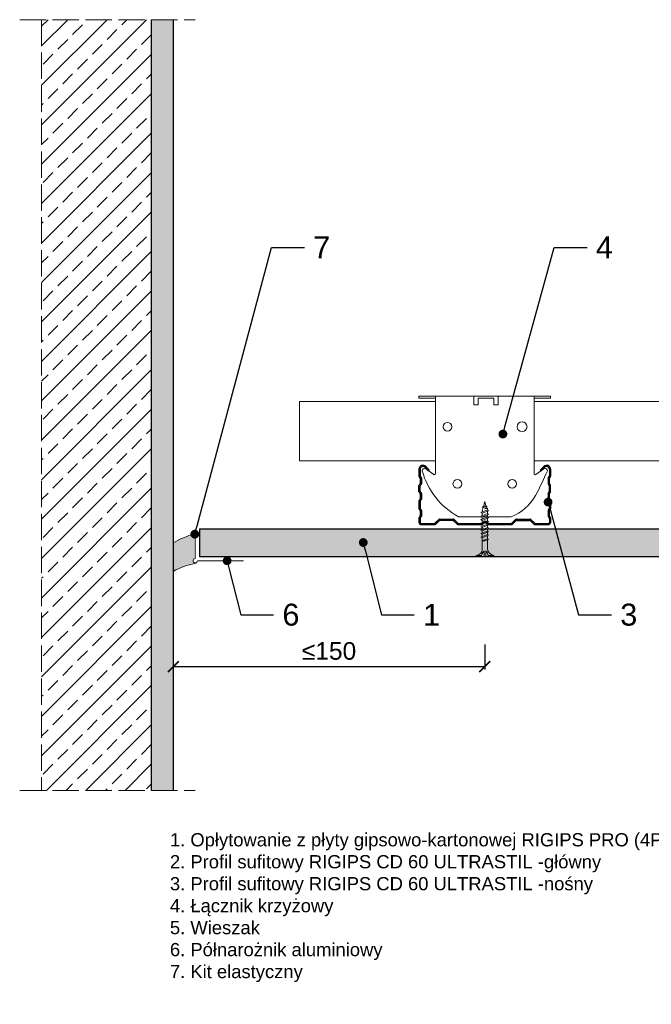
# Model space of a CAD drawing. Header units: millimetres. Extents: x 1985 to 2530, y 1182 to 1630.
import ezdxf
from ezdxf import colors
from ezdxf.entities.mleader import LeaderData, LeaderLine
from ezdxf.math import Vec2, Vec3

# ---------------------------------------------------------------- set-up
doc = ezdxf.new("R2010")
doc.units = ezdxf.units.MM
doc.linetypes.add('ACAD_ISO02W100', pattern=[15, 12, -3])
for name, color, linetype, lineweight in [('_RIGIPS AKCESORIA', 7, 'Continuous', 18), ('_RIGIPS G-K', 7, 'Continuous', 25), ('_RIGIPS PROFIL', 7, 'Continuous', 18), ('KRESKOWANIE', 7, 'Continuous', 9), ('PRZERYWANA', 7, 'ACAD_ISO02W100', 9)]:
    doc.layers.add(name, color=color, linetype=linetype, lineweight=lineweight)
doc.styles.get("Standard").update_dxf_attribs({"font": 'arial.ttf'})
doc.dimstyles.new('ISO-25', dxfattribs={"dimtxt": 2.5, "dimasz": 2.5, "dimexe": 1.25, "dimexo": 0.625, "dimtad": 1, "dimtxsty": 'Standard', "dimcen": 2.5, "dimadec": 0, "dimazin": 0, "dimtfac": 1, "dimtmove": 0, "dimatfit": 3, "dimfxl": 1, "dimarcsym": 0})

# ---------------------------------------------------------------- blocks, each defined once
blk = doc.blocks.new('TN 25')
at = {"layer": '_RIGIPS AKCESORIA'}
for p, q in [((-1.285759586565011e-15, -0.8353416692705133), (0, 7.164658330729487)), ((1.285759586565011e-15, 7.164658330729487), (0.4642229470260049, 7.164658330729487)), ((0.4642229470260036, 4.783705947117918), (0, 4.783705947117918)), ((0.4642229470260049, 7.164658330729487), (0.4642229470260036, 4.783705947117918)), ((8.472174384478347, 4.464461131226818), (8.789098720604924, 5.002356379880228)), ((8.789098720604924, 5.002356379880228), (9.9344796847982, 2.012567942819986)), ((10.09807105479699, 4.464461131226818), (10.41499539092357, 5.002356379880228)), ((10.41499539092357, 5.002356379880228), (11.56037635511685, 2.012567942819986)), ((11.67291707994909, 4.464461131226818), (11.98984141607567, 5.002356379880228)), ((11.98984141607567, 5.002356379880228), (13.13522238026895, 2.012567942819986)), ((13.20678983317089, 4.464461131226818), (13.52371416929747, 5.002356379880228)), ((13.52371416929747, 5.002356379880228), (14.66909513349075, 2.012567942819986)), ((14.8020923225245, 4.464461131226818), (15.11901665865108, 5.002356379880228)), ((15.11901665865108, 5.002356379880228), (16.26439762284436, 2.012567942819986)), ((16.41785127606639, 4.464461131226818), (16.73477561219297, 5.002356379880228)), ((16.73477561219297, 5.002356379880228), (17.88015657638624, 2.012567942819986)), ((17.99263695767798, 4.464461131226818), (18.30956129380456, 5.002356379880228)), ((18.30956129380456, 5.002356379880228), (19.45494225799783, 2.012567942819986)), ((19.6824977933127, 4.464461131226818), (19.99942212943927, 5.002356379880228)), ((19.99942212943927, 5.002356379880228), (21.14480309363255, 2.012567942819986)), ((0, 3.498565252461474), (1.768910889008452, 3.498565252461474)), ((0, 2.830751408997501), (1.768910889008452, 2.830751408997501)), ((0.4642229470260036, 1.636809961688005), (0, 1.636809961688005)), ((0.4642229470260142, -0.8353416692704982), (0.4642229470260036, 1.636809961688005)), ((1.768910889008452, 3.498565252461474), (1.768910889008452, 4.201299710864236)), ((1.768910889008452, 2.830751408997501), (1.768910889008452, 2.175177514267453)), ((3.017479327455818, 4.464461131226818), (8.472174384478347, 4.464461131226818)), ((7.494912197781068, 2.012567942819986), (3.545485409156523, 2.012567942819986)), ((7.116496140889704, 4.464461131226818), (7.116496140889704, 3.183590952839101)), ((8.033235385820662, 2.012567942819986), (7.116496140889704, 4.464461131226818)), ((7.116496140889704, 3.183590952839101), (7.649872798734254, 1.533036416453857)), ((7.649872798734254, 1.533036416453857), (8.033235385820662, 2.012567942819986)), ((9.412955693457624, 2.012567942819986), (8.033235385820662, 2.012567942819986)), ((9.607236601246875, 1.506227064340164), (8.472174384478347, 4.464461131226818)), ((8.995165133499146, 4.464461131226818), (10.09807105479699, 4.464461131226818)), ((9.9344796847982, 2.012567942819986), (9.607236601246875, 1.506227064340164)), ((11.03885236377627, 2.012567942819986), (9.9344796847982, 2.012567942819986)), ((11.23313327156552, 1.506227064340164), (10.09807105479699, 4.464461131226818)), ((10.62106180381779, 4.464461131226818), (11.67291707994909, 4.464461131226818)), ((11.56037635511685, 2.012567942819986), (11.23313327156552, 1.506227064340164)), ((12.61369838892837, 2.012567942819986), (11.56037635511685, 2.012567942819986)), ((12.80797929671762, 1.506227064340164), (11.67291707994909, 4.464461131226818)), ((12.19590782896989, 4.464461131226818), (13.20678983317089, 4.464461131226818)), ((13.13522238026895, 2.012567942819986), (12.80797929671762, 1.506227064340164)), ((14.14757114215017, 2.012567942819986), (13.13522238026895, 2.012567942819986)), ((14.34185204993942, 1.506227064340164), (13.20678983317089, 4.464461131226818)), ((13.72978058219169, 4.464461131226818), (14.8020923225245, 4.464461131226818)), ((14.66909513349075, 2.012567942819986), (14.34185204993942, 1.506227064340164)), ((15.74287363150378, 2.012567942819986), (14.66909513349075, 2.012567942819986)), ((15.93715453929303, 1.506227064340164), (14.8020923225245, 4.464461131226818)), ((15.3250830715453, 4.464461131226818), (16.41785127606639, 4.464461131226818)), ((16.26439762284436, 2.012567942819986), (15.93715453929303, 1.506227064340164)), ((17.35863258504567, 2.012567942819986), (16.26439762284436, 2.012567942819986)), ((17.55291349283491, 1.506227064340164), (16.41785127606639, 4.464461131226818)), ((16.94084202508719, 4.464461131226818), (17.99263695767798, 4.464461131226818)), ((17.88015657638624, 2.012567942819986), (17.55291349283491, 1.506227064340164)), ((18.93341826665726, 2.012567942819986), (17.88015657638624, 2.012567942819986)), ((19.12769917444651, 1.506227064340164), (17.99263695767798, 4.464461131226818)), ((18.51562770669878, 4.464461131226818), (19.6824977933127, 4.464461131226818)), ((19.45494225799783, 2.012567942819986), (19.12769917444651, 1.506227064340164)), ((19.45494225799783, 2.012567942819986), (20.62327910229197, 2.012567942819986)), ((20.81756001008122, 1.506227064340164), (19.6824977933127, 4.464461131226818)), ((20.20548854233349, 4.464461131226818), (20.6968729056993, 4.464461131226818)), ((20.6968729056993, 4.464461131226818), (22.28221870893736, 3.982557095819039)), ((21.14480309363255, 2.012567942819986), (20.81756001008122, 1.506227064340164)), ((21.14480309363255, 2.012567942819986), (21.81121835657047, 2.123239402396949)), ((21.84671929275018, 1.826088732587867), (21.67250745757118, 3.284280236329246)), ((21.67250745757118, 3.284280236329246), (22.14282510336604, 2.40113747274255)), ((22.14282510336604, 2.40113747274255), (21.84671929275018, 1.826088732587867)), ((22.70033918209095, 2.360045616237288), (22.14282510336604, 2.40113747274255)), ((22.28221870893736, 3.982557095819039), (22.56094557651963, 4.372787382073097)), ((22.70033918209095, 2.360045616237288), (22.28221870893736, 3.982557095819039)), ((22.56094557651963, 4.372787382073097), (23.03132356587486, 2.709231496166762)), ((23.03132356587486, 2.709231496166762), (22.70033918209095, 2.360045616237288)), ((22.70902133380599, 3.84909727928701), (24.99991126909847, 3.243188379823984)), ((24.99991126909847, 3.243188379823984), (23.03132356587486, 2.709231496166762)), ((-1.285759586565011e-15, -0.8353416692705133), (0.4642229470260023, -0.8353416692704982))]:
    blk.add_line(p, q, dxfattribs=at)
for centre, major_axis, ratio, start_param, end_param in [((3.08910162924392, 7.667950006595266), (0.1748232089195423, 3.200291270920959), 0.8261341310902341, 1.77365317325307, 3.180586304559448), ((-0.03754204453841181, 0.898693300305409), (6.243616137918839e-16, 3.92979531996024), 0.8481764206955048, -0.7209422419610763, -0.1511117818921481), ((3.369603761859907, -1.567314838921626), (0.2830579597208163, 3.573721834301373), 0.8321811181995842, 0.03598411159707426, 1.430786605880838), ((-2.727235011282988, 15.90736359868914), (-1.039401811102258e-12, 14.75828005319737), 0.8481764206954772, 3.399396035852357, 3.47507175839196), ((0.5906534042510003, 4.615213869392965), (-1.412393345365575e-14, 2.807767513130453), 0.8481764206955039, 3.475071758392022, 3.862534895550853), ((1.661560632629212, 3.178378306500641), (-1.944543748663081e-15, 0.8950066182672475), 0.8481764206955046, -1.552777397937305, -0.7209422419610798), ((1.661560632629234, 3.178378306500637), (4.47173222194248e-16, 0.8950066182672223), 0.8481764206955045, 3.862534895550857, 4.730407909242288)]:
    blk.add_ellipse(centre, major_axis=major_axis, ratio=ratio, start_param=start_param, end_param=end_param, dxfattribs=at)
blk = doc.blocks.new('CD 60 ULTRASTIL')
h = blk.add_hatch()
h.set_pattern_fill('ANSI31', color=256, scale=0.3, style=0)
h.set_pattern_definition([(45, (0, 0), (-0.6735192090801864, 0.6735192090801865), [])])
h.paths.add_polyline_path([(542.8756161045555, 684.4982338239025, -0.3027756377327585), (543.4857863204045, 684.4982338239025), (544.5421426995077, 683.7939962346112, 0.1480687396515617), (544.8472278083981, 683.7016238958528), (555.4178837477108, 683.7016238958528, 0.198912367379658), (555.8067924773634, 683.8627151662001), (557.3846099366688, 685.4405326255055, -0.198912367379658), (557.7735186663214, 685.6016238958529), (563.587883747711, 685.6016238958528, -0.198912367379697), (563.9767924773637, 685.4405326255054), (565.554609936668, 683.8627151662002, 0.1989123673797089), (565.9435186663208, 683.7016238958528), (572.1807012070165, 683.7016238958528, 0.4142135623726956), (573.1807012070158, 684.7016238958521), (573.1807012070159, 686.7360211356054, 0.1989123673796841), (573.0196099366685, 687.124929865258), (572.7417924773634, 687.4027473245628, -0.1989123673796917), (572.5807012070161, 687.7916560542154), (572.5807012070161, 689.8738064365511, -0.198912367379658), (572.7417924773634, 690.2627151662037), (573.0196099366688, 690.5405326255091, 0.198912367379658), (573.1807012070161, 690.9294413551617), (573.1807012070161, 694.4738064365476, 0.198912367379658), (573.0196099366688, 694.8627151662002), (572.7417924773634, 695.1405326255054, -0.1989123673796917), (572.5807012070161, 695.529441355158), (572.5807012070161, 697.6115917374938, -0.198912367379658), (572.7417924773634, 698.0005004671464), (573.0196099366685, 698.2783179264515, 0.198912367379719), (573.1807012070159, 698.6672266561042), (573.1807012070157, 701.4738064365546, 0.1989123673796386), (573.0196099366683, 701.8627151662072), (572.7417924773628, 702.1405326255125, -0.1989123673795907), (572.5807012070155, 702.529441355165), (572.5807012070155, 704.6115917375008, -0.1989123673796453), (572.7417924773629, 705.0005004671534), (573.0196099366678, 705.2783179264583, 0.1989123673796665), (573.1807012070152, 705.6672266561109), (573.1807012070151, 708.8968961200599, 0.6661284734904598), (570.1151523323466, 710.1768906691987), (568.5471884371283, 708.6266223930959), (568.9338839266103, 708.2355129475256), (570.5018478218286, 709.7857812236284, -0.6661284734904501), (572.6307012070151, 708.8968961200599), (572.6307012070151, 705.8950441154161, -0.1989123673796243), (572.4696099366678, 705.5061353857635), (572.191792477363, 705.2283179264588, 0.1989123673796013), (572.0307012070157, 704.8394091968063), (572.0307012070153, 702.30162389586, 0.1989123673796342), (572.1917924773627, 701.9127151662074), (572.4696099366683, 701.6348977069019, -0.1989123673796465), (572.6307012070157, 701.2459889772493), (572.6307012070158, 698.8950441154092, -0.198912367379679), (572.4696099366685, 698.5061353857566), (572.1917924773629, 698.228317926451, 0.1989123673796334), (572.0307012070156, 697.8394091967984), (572.0307012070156, 695.3016238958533, 0.1989123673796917), (572.1917924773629, 694.9127151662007), (572.4696099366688, 694.6348977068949, -0.1989123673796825), (572.6307012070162, 694.2459889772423), (572.6307012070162, 691.1572588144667, -0.1989123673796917), (572.4696099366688, 690.7683500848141), (572.191792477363, 690.4905326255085, 0.1989123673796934), (572.0307012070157, 690.1016238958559), (572.0307012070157, 687.5638385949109, 0.198912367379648), (572.191792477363, 687.1749298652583), (572.4696099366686, 686.8971124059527, -0.1989123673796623), (572.6307012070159, 686.5082036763), (572.6307012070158, 684.7016238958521, -0.4142135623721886), (572.1807012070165, 684.2516238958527), (566.1713361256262, 684.2516238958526, -0.1989123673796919), (565.7824273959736, 684.4127151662), (564.2046099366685, 685.9905326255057, 0.1989123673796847), (563.8157012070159, 686.151623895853), (557.5457012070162, 686.1516238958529, 0.1989123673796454), (557.1567924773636, 685.9905326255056), (555.578975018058, 684.4127151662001, -0.1989123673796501), (555.1900662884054, 684.2516238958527), (545.0137544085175, 684.2516238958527, -0.1480687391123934), (544.7086693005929, 684.3439962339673), (543.4857863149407, 685.1592515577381, 0.3027756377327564), (542.8756160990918, 685.1592515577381), (541.6527331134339, 684.3439962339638, -0.1480687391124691), (541.3476480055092, 684.2516238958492), (531.1713361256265, 684.2516238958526, -0.1989123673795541), (530.7824273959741, 684.4127151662), (529.2046099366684, 685.9905326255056, 0.1989123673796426), (528.8157012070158, 686.1516238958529), (522.5457012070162, 686.151623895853, 0.1989123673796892), (522.1567924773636, 685.9905326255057), (520.5789750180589, 684.4127151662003, -0.198912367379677), (520.1900662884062, 684.2516238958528), (514.1807012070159, 684.2516238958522, -0.4142135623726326), (513.7307012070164, 684.7016238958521), (513.7307012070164, 686.5082036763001, -0.1989123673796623), (513.8917924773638, 686.8971124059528), (514.1696099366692, 687.1749298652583, 0.198912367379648), (514.3307012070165, 687.5638385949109), (514.3307012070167, 690.1016238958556, 0.1989123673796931), (514.1696099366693, 690.4905326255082), (513.8917924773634, 690.7683500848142, -0.1989123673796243), (513.7307012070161, 691.1572588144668), (513.7307012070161, 694.2459889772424, -0.1989123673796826), (513.8917924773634, 694.634897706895), (514.1696099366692, 694.9127151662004, 0.1989123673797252), (514.3307012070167, 695.3016238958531), (514.3307012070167, 697.8394091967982, 0.1989123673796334), (514.1696099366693, 698.2283179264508), (513.8917924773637, 698.5061353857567, -0.1989123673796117), (513.7307012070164, 698.8950441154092), (513.7307012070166, 701.2459889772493, -0.1989123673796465), (513.891792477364, 701.6348977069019), (514.1696099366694, 701.9127151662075, 0.1989123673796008), (514.3307012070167, 702.30162389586), (514.3307012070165, 704.8394091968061, 0.1989123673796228), (514.1696099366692, 705.2283179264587), (513.8917924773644, 705.5061353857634, -0.1989123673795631), (513.7307012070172, 705.8950441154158), (513.7307012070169, 708.89689612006, -0.6661284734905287), (515.8595545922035, 709.7857812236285), (517.4275184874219, 708.2355129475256), (517.814213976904, 708.6266223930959), (516.2462500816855, 710.1768906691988, 0.6661284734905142), (513.1807012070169, 708.89689612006), (513.1807012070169, 705.667226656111, 0.1989123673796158), (513.3417924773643, 705.2783179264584), (513.6196099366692, 705.0005004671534, -0.198912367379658), (513.7807012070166, 704.6115917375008), (513.7807012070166, 702.5294413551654, -0.198912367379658), (513.6196099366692, 702.1405326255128), (513.341792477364, 701.8627151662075, 0.1989123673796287), (513.1807012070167, 701.473806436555), (513.1807012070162, 698.6672266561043, 0.198912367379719), (513.3417924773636, 698.2783179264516), (513.6196099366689, 698.0005004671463, -0.1989123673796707), (513.7807012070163, 697.6115917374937), (513.780701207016, 695.5294413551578, -0.1989123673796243), (513.6196099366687, 695.1405326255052), (513.3417924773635, 694.8627151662, 0.198912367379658), (513.1807012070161, 694.4738064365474), (513.1807012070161, 690.9294413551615, 0.198912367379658), (513.3417924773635, 690.540532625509), (513.6196099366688, 690.2627151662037, -0.198912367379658), (513.7807012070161, 689.8738064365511), (513.7807012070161, 687.7916560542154, -0.198912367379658), (513.6196099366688, 687.4027473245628), (513.3417924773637, 687.1249298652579, 0.1989123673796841), (513.1807012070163, 686.7360211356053), (513.1807012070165, 684.7016238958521, 0.4142135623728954), (514.1807012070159, 683.7016238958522), (520.4178837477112, 683.7016238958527, 0.1989123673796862), (520.806792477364, 683.8627151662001), (522.3846099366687, 685.4405326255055, -0.1989123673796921), (522.7735186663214, 685.6016238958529), (528.5878837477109, 685.601623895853, -0.198912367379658), (528.9767924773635, 685.4405326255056), (530.5546099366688, 683.8627151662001, 0.1989123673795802), (530.9435186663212, 683.7016238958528), (541.5141746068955, 683.7016238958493, 0.1480687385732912), (541.8192597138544, 683.79399623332)])
for p, q in [((513.1807012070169, 708.89689612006), (513.1807012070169, 705.667226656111)), ((513.7307012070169, 708.89689612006), (513.7307012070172, 705.8950441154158)), ((515.8595545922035, 709.7857812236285), (517.4275184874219, 708.2355129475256)), ((516.2462500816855, 710.1768906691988), (517.8142139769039, 708.6266223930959)), ((517.4275184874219, 708.2355129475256), (517.8142139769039, 708.6266223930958)), ((570.1151523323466, 710.1768906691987), (568.5471884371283, 708.6266223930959)), ((568.9338839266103, 708.2355129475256), (568.5471884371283, 708.6266223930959)), ((570.5018478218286, 709.7857812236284), (568.9338839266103, 708.2355129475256)), ((572.6307012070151, 708.8968961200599), (572.6307012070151, 705.8950441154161)), ((573.1807012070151, 708.8968961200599), (573.1807012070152, 705.6672266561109)), ((513.3417924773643, 705.2783179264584), (513.6196099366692, 705.0005004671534)), ((513.7807012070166, 704.6115917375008), (513.7807012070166, 702.5294413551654)), ((513.8917924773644, 705.5061353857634), (514.1696099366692, 705.2283179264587)), ((514.3307012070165, 704.8394091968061), (514.3307012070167, 702.30162389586)), ((572.0307012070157, 704.8394091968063), (572.0307012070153, 702.30162389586)), ((572.4696099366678, 705.5061353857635), (572.191792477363, 705.2283179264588)), ((572.5807012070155, 704.6115917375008), (572.5807012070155, 702.529441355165)), ((573.0196099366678, 705.2783179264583), (572.7417924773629, 705.0005004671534)), ((513.1807012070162, 698.6672266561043), (513.1807012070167, 701.473806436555)), ((513.341792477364, 701.8627151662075), (513.6196099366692, 702.1405326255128)), ((513.7307012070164, 698.8950441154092), (513.7307012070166, 701.2459889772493)), ((513.891792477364, 701.6348977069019), (514.1696099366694, 701.9127151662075)), ((572.4696099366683, 701.6348977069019), (572.1917924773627, 701.9127151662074)), ((572.6307012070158, 698.8950441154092), (572.6307012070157, 701.2459889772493)), ((573.0196099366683, 701.8627151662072), (572.7417924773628, 702.1405326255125)), ((573.1807012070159, 698.6672266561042), (573.1807012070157, 701.4738064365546)), ((513.3417924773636, 698.2783179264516), (513.6196099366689, 698.0005004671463)), ((513.3417924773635, 694.8627151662), (513.6196099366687, 695.1405326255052)), ((513.7807012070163, 697.6115917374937), (513.780701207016, 695.5294413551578)), ((513.8917924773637, 698.5061353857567), (514.1696099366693, 698.2283179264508)), ((514.3307012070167, 697.8394091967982), (514.3307012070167, 695.3016238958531)), ((572.0307012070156, 697.8394091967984), (572.0307012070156, 695.3016238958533)), ((572.4696099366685, 698.5061353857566), (572.1917924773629, 698.228317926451)), ((572.5807012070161, 697.6115917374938), (572.5807012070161, 695.529441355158)), ((573.0196099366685, 698.2783179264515), (572.7417924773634, 698.0005004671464)), ((573.0196099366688, 694.8627151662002), (572.7417924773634, 695.1405326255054)), ((513.1807012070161, 694.4738064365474), (513.1807012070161, 690.9294413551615)), ((513.3417924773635, 690.540532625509), (513.6196099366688, 690.2627151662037)), ((513.7307012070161, 694.2459889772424), (513.7307012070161, 691.1572588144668)), ((513.8917924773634, 694.634897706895), (514.1696099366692, 694.9127151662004)), ((513.8917924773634, 690.7683500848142), (514.1696099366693, 690.4905326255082)), ((572.4696099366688, 694.6348977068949), (572.1917924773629, 694.9127151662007)), ((572.4696099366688, 690.7683500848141), (572.191792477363, 690.4905326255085)), ((572.6307012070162, 694.2459889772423), (572.6307012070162, 691.1572588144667)), ((573.0196099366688, 690.5405326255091), (572.7417924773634, 690.2627151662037)), ((573.1807012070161, 694.4738064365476), (573.1807012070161, 690.9294413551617)), ((513.1807012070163, 686.7360211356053), (513.1807012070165, 684.7016238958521)), ((513.3417924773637, 687.1249298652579), (513.6196099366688, 687.4027473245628)), ((513.7307012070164, 686.5082036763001), (513.7307012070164, 684.7016238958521)), ((513.7807012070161, 689.8738064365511), (513.7807012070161, 687.7916560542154)), ((513.8917924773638, 686.8971124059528), (514.1696099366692, 687.1749298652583)), ((514.3307012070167, 690.1016238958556), (514.3307012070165, 687.5638385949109)), ((522.5457012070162, 686.151623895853), (528.8157012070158, 686.1516238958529)), ((557.5457012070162, 686.1516238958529), (563.8157012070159, 686.151623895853)), ((572.0307012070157, 690.1016238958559), (572.0307012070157, 687.5638385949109)), ((572.4696099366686, 686.8971124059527), (572.191792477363, 687.1749298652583)), ((572.5807012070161, 689.8738064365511), (572.5807012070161, 687.7916560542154)), ((572.6307012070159, 686.5082036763), (572.6307012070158, 684.7016238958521)), ((573.0196099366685, 687.124929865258), (572.7417924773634, 687.4027473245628)), ((573.1807012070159, 686.7360211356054), (573.1807012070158, 684.7016238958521)), ((514.1807012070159, 684.2516238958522), (520.1900662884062, 684.2516238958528)), ((514.1807012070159, 683.7016238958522), (520.4178837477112, 683.7016238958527)), ((520.5789750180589, 684.4127151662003), (522.1567924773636, 685.9905326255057)), ((520.806792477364, 683.8627151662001), (522.3846099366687, 685.4405326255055)), ((528.5878837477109, 685.601623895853), (522.7735186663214, 685.6016238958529)), ((530.5546099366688, 683.8627151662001), (528.9767924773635, 685.4405326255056)), ((530.7824273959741, 684.4127151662), (529.2046099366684, 685.9905326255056)), ((530.9435186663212, 683.7016238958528), (541.5141746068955, 683.7016238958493)), ((531.1713361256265, 684.2516238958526), (541.3476480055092, 684.2516238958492)), ((541.6527331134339, 684.3439962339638), (542.8756160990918, 685.1592515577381)), ((541.8192597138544, 683.79399623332), (542.8756161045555, 684.4982338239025)), ((544.7086693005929, 684.3439962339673), (543.4857863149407, 685.1592515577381)), ((544.5421426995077, 683.7939962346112), (543.4857863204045, 684.4982338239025)), ((544.8472278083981, 683.7016238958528), (555.4178837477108, 683.7016238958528)), ((545.0137544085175, 684.2516238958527), (555.1900662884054, 684.2516238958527)), ((555.578975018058, 684.4127151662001), (557.1567924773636, 685.9905326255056)), ((555.8067924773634, 683.8627151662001), (557.3846099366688, 685.4405326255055)), ((557.7735186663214, 685.6016238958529), (563.587883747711, 685.6016238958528)), ((565.554609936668, 683.8627151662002), (563.9767924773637, 685.4405326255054)), ((565.7824273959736, 684.4127151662), (564.2046099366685, 685.9905326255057)), ((565.9435186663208, 683.7016238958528), (572.1807012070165, 683.7016238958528)), ((566.1713361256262, 684.2516238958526), (572.1807012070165, 684.2516238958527))]:
    blk.add_line(p, q)
for centre, radius, start, end in [((514.9807012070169, 708.89689612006), 1.8, 45.32514365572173, 180.0000000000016), ((514.9807012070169, 708.89689612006), 1.25, 45.32514365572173, 180.0000000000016), ((571.3807012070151, 708.8968961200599), 1.8, 359.9999999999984, 134.6748563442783), ((571.3807012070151, 708.8968961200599), 1.25, 359.9999999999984, 134.6748563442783), ((513.7307012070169, 705.667226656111), 0.55, 180.0000000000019, 224.9999999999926), ((513.2307012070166, 704.6115917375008), 0.55, 0, 45), ((514.2807012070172, 705.8950441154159), 0.55, 180.0000000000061, 224.9999999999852), ((513.7807012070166, 704.8394091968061), 0.55, 2.340888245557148e-12, 44.99999999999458), ((572.5807012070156, 704.8394091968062), 0.55, 135.0000000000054, 179.9999999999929), ((572.0807012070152, 705.8950441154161), 0.55, 315.0000000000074, 0), ((573.1307012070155, 704.6115917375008), 0.55, 135, 179.9999999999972), ((572.6307012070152, 705.6672266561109), 0.55, 315, 1.882888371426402e-12), ((513.7307012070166, 701.4738064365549), 0.55, 135, 179.9999999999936), ((513.2307012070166, 702.5294413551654), 0.55, 315, 0), ((514.2807012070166, 701.2459889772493), 0.55, 135, 179.9999999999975), ((513.7807012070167, 702.30162389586), 0.55, 315.0000000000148, 2.175499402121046e-12), ((572.5807012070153, 702.30162389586), 0.55, 179.9999999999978, 224.9999999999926), ((572.0807012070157, 701.2459889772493), 0.55, 2.544443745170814e-12, 45), ((573.1307012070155, 702.529441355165), 0.55, 180, 224.9999999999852), ((572.6307012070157, 701.4738064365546), 0.55, 4.274665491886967e-12, 45), ((513.7307012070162, 698.6672266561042), 0.55, 179.999999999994, 225.0000000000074), ((513.2307012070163, 697.6115917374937), 0.55, 359.9999999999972, 45), ((513.2307012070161, 695.5294413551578), 0.55, 315.0000000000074, 0), ((514.2807012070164, 698.8950441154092), 0.55, 179.9999999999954, 224.9999999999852), ((513.7807012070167, 697.8394091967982), 0.55, 0, 44.99999999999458), ((513.7807012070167, 695.3016238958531), 0.55, 314.9999999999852, 0), ((572.5807012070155, 697.8394091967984), 0.55, 135.0000000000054, 180), ((572.5807012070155, 695.3016238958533), 0.55, 180, 225.0000000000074), ((572.0807012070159, 698.8950441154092), 0.55, 315, 4.643609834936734e-12), ((573.130701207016, 697.6115917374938), 0.55, 135, 180), ((573.130701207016, 695.529441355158), 0.55, 180, 225.0000000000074), ((572.6307012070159, 698.667226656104), 0.55, 314.9999999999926, 5.992165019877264e-12), ((513.7307012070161, 694.4738064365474), 0.55, 135, 180), ((513.7307012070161, 690.9294413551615), 0.55, 180, 225), ((514.280701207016, 694.2459889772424), 0.55, 134.9999999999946, 180), ((514.280701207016, 691.1572588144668), 0.55, 180, 224.9999999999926), ((572.0807012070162, 694.2459889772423), 0.55, 0, 45.00000000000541), ((572.0807012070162, 691.1572588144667), 0.55, 314.9999999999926, 0), ((572.6307012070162, 694.4738064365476), 0.55, 0, 45), ((572.6307012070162, 690.9294413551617), 0.55, 315, 0), ((513.7307012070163, 686.7360211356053), 0.55, 135, 180.0000000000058), ((513.2307012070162, 689.8738064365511), 0.55, 0, 45), ((513.2307012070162, 687.7916560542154), 0.55, 315, 0), ((514.2807012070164, 686.5082036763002), 0.55, 135.0000000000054, 180.0000000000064), ((513.7807012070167, 690.1016238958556), 0.55, 359.9999999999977, 45.00000000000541), ((513.7807012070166, 687.5638385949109), 0.55, 315, 359.9999999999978), ((522.5457012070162, 685.6016238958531), 0.55, 90, 135.0000000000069), ((528.8157012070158, 685.601623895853), 0.55, 45.00000000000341, 90), ((557.5457012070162, 685.601623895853), 0.55, 89.99999999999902, 134.9999999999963), ((563.8157012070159, 685.6016238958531), 0.55, 44.99999999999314, 89.999999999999), ((572.5807012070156, 690.1016238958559), 0.55, 134.9999999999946, 180.0000000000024), ((572.5807012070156, 687.5638385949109), 0.55, 180.0000000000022, 225), ((572.080701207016, 686.5082036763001), 0.55, 359.9999999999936, 44.99999999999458), ((573.130701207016, 689.8738064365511), 0.55, 135, 180), ((573.130701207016, 687.7916560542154), 0.55, 180, 225.0000000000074), ((572.6307012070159, 686.7360211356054), 0.55, 359.9999999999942, 45), ((514.1807012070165, 684.7016238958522), 1, 180.0000000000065, 269.9999999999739), ((514.1807012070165, 684.7016238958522), 0.45, 180.0000000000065, 269.9999999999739), ((520.1900662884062, 684.8016238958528), 0.55, 270.0000000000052, 315.0000000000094), ((520.4178837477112, 684.2516238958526), 0.55, 270.0000000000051, 315.0000000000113), ((522.7735186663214, 685.0516238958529), 0.55, 90.00000000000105, 135.0000000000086), ((528.5878837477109, 685.051623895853), 0.55, 45, 90), ((530.9435186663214, 684.2516238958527), 0.55, 224.9999999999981, 269.999999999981), ((531.1713361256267, 684.8016238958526), 0.55, 225.0000000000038, 269.9999999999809), ((541.3476480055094, 684.8016238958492), 0.55, 269.9999999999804, 303.6900675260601), ((541.5141746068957, 684.2516238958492), 0.55, 269.9999999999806, 303.6900674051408), ((543.1807012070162, 684.7016238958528), 0.55, 56.30993247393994, 123.6900675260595), ((543.18070121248, 684.0406061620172), 0.55, 56.30993247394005, 123.6900675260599), ((544.8472278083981, 684.2516238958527), 0.55, 236.3099323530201, 270), ((545.0137544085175, 684.8016238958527), 0.55, 236.3099324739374, 270), ((555.1900662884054, 684.8016238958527), 0.55, 270, 314.9999999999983), ((555.4178837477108, 684.2516238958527), 0.55, 270, 315), ((557.7735186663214, 685.0516238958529), 0.55, 90, 135), ((563.587883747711, 685.0516238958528), 0.55, 44.9999999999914, 90), ((565.9435186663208, 684.2516238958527), 0.55, 224.9999999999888, 270), ((566.1713361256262, 684.8016238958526), 0.55, 224.9999999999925, 270), ((572.1807012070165, 684.7016238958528), 1, 270, 6.513775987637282e-12), ((572.1807012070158, 684.7016238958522), 1, 270.000000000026, 359.9999999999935), ((572.1807012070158, 684.7016238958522), 0.45, 270.000000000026, 359.9999999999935)]:
    blk.add_arc(centre, radius, start, end)
blk = doc.blocks.new('Lacznik krzyzowy (widok2)')
at = {"layer": '_RIGIPS AKCESORIA'}
for p, q in [((94.80100345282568, 91.50114062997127, 218.35550945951), (94.80100345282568, 90.50114062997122, 218.35550945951)), ((94.80100345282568, 91.50114062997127, 218.35550945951), (154.8010034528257, 91.49672761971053, 218.35550945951)), ((94.80100345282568, 90.50114062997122, 218.35550945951), (102.3010034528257, 90.50114062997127, 218.35550945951)), ((102.3010034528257, 56.15121996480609, 218.35550945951), (102.3010034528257, 91.49672761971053, 218.35550945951)), ((119.8010034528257, 91.50114062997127, 218.35550945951), (119.8010034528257, 87.50114062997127, 218.35550945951)), ((130.8010034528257, 91.50114062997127, 218.35550945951), (119.8010034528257, 91.50114062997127, 218.35550945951)), ((121.8010034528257, 87.50114062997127, 218.35550945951), (121.8010034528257, 90.50114062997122, 218.35550945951)), ((121.8010034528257, 90.50114062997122, 218.35550945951), (128.8542769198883, 90.50114062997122, 218.35550945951)), ((128.8542769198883, 90.50114062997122, 218.35550945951), (128.8542769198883, 87.50114062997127, 218.35550945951)), ((130.8542769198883, 91.50114062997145, 218.35550945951), (130.8542769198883, 87.50114062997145, 218.35550945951)), ((147.3010034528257, 91.49672761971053, 218.35550945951), (147.3010034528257, 56.15121996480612, 218.35550945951)), ((154.8010034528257, 90.50114062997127, 218.35550945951), (147.3010034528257, 90.50114062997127, 218.35550945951)), ((154.8010034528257, 91.49672761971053, 218.35550945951), (154.8010034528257, 90.50114062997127, 218.35550945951)), ((119.8010034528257, 87.50114062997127, 218.35550945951), (121.8010034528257, 87.50114062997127, 218.35550945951)), ((128.8542769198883, 87.50114062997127, 218.35550945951), (130.8542769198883, 87.50114062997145, 218.35550945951)), ((97.86760435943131, 58.34633894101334, 218.35550945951), (101.5103843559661, 55.74435322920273, 218.35550945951)), ((148.0916225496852, 55.74435322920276, 218.35550945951), (151.73440254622, 58.34633894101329, 218.35550945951)), ((136.7961178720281, 36.5011406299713, 218.35550945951), (112.8058890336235, 36.5011406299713, 218.35550945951))]:
    blk.add_line(p, q, dxfattribs=at)
for centre, radius in [((107.8010034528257, 77.50114062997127, 218.35550945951), 2.000000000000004), ((141.8010034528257, 77.50114062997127, 218.35550945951), 2.236067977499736), ((112.3010034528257, 51.50114062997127, 218.35550945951), 2.000000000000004), ((137.3010034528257, 51.50114062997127, 218.35550945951), 2)]:
    blk.add_circle(centre, radius, dxfattribs=at)
for centre, radius, start, end in [((97.28636616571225, 57.5326054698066, 218.35550945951), 0.9999999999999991, 122.1387604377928, 189.8151986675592), ((97.28636616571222, 57.5326054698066, 218.35550945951), 0.9999999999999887, 54.46232220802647, 122.1387604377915), ((152.3156407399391, 57.5326054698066, 218.35550945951), 0.9999999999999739, 350.1848013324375, 125.5376777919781), ((129.2274675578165, 66.45332960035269, 218.35550945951), 34.15848160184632, 195.435149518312, 241.2658161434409), ((101.8010034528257, 56.15121996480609, 218.35550945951), 0.5, 234.4623222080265, 0), ((147.8010034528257, 56.15121996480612, 218.35550945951), 0.5, 180, 305.5376777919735), ((20.47329545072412, 114.7799562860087, 218.35550945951), 144.7066213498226, 331.7398307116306, 336.6224787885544), ((129.1176020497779, 56.49081985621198, 218.35550945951), 21.41370777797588, 291.0129815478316, 331.4749137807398)]:
    blk.add_arc(centre, radius, start, end, dxfattribs=at)
blk = doc.blocks.new('polnaroznik')
at = {"layer": '_RIGIPS AKCESORIA'}
for p, q in [((429.5010509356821, 44.15009974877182), (429.5010509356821, 55.15009974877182)), ((430.5010509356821, 56.15009974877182), (451.5010509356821, 56.15009974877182))]:
    blk.add_line(p, q, dxfattribs=at)
blk.add_arc((429.5010509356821, 56.15009974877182), 1, 0, 270, dxfattribs=at)
blk = doc.blocks.new('_Dot')
at = {"color": 0, "linetype": 'ByBlock', "lineweight": -2}
blk.add_line((-0.5, 0), (-1, 0), dxfattribs=at)
at = {"color": 0, "linetype": 'ByBlock', "const_width": 0.5}
blk.add_lwpolyline([(-0.25, 0, 1), (0.25, 0, 1)], format="xyb", close=True, dxfattribs=at)
blk = doc.blocks.new('_ArchTick')
at = {"color": 0, "linetype": 'ByBlock', "const_width": 0.15}
blk.add_lwpolyline([(-0.5, -0.5), (0.5, 0.5)], dxfattribs=at)
blk = doc.blocks.new('*D21')
at = {"layer": '_RIGIPS G-K', "color": 0, "lineweight": -2, "transparency": 16777216}
for p, q in [((2055.203357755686, 1345.358480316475), (2055.203357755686, 1334.108480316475)), ((2197.203357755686, 1345.358480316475), (2197.203357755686, 1334.108480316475)), ((2055.203357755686, 1335.358480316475), (2197.203357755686, 1335.358480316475))]:
    blk.add_line(p, q, dxfattribs=at)
at = {"layer": 'Defpoints', "color": 0, "transparency": 16777216}
for p in [(2197.203357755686, 1410.551276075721), (2055.203357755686, 1385.551364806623), (2197.203357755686, 1335.358480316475)]:
    blk.add_point(p, dxfattribs=at)
at = {"layer": '_RIGIPS G-K', "color": 0, "lineweight": -2, "transparency": 16777216, "xscale": 5, "yscale": 5, "zscale": 5, "rotation": 180}
blk.add_blockref('_ArchTick', (2055.203357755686, 1335.358480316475), dxfattribs=at)
at = {"layer": '_RIGIPS G-K', "color": 0, "lineweight": -2, "transparency": 16777216, "xscale": 5, "yscale": 5, "zscale": 5}
blk.add_blockref('_ArchTick', (2197.203357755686, 1335.358480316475), dxfattribs=at)
at = {"layer": '_RIGIPS G-K', "color": 0, "transparency": 16777216, "insert": (2126.203357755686, 1342.443064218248), "char_height": 8, "attachment_point": 5}
blk.add_mtext('≤150', dxfattribs=at)

msp = doc.modelspace()

# ---------------------------------------------------------------- hatches: boundary and pattern name
at = {"layer": '_RIGIPS G-K'}
h = msp.add_hatch(dxfattribs=at)
h.set_pattern_fill('DOTS', color=256, scale=2, angle=225, style=0)
h.set_pattern_definition([(225, (477.0000000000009, -0.9000000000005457), (1.122532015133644, -3.367596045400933), [0, -3.175])])
h.paths.add_polyline_path([(2397.203357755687, 1385.551364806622), (2397.203357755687, 1398.051364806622), (2067.203357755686, 1398.051364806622), (2067.203357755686, 1385.551364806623)])
at = {"layer": 'KRESKOWANIE'}
h = msp.add_hatch(dxfattribs=at)
h.set_pattern_fill('ANSI33', color=256, scale=2, angle=180, style=0)
h.set_pattern_definition([(225, (0, 0), (8.98025612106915, -8.980256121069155), []), (225, (-8.980260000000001, 1.099728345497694e-15), (8.98025612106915, -8.980256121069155), [6.35, -3.175])])
h.paths.add_polyline_path([(2045.203357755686, 1629.951364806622), (1995.203357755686, 1629.951364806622), (1995.203357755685, 1278.951364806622), (2045.203357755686, 1278.951364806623)])
h = msp.add_hatch(dxfattribs=at)
h.set_pattern_fill('AR-SAND', color=256, scale=0.1, style=0)
h.set_pattern_definition([(37.50000000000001, (0, 0), (-0.1600031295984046, 4.894132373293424), [0, -3.860800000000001, 0, -4.318000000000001, 0, -4.1275]), (7.499999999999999, (0, 0), (4.495232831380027, 7.168251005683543), [0, -2.0828, 0, -3.4798, 0, -1.3335]), (327.5, (-3.1242, 0), (7.90992370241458, 0.01437184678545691), [0, -1.27, 0, -4.572, 0, -5.969]), (317.5, (-3.1242, 0), (7.635564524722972, 2.229293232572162), [0, -0.635, 0, -2.9972, 0, -3.429])])
h.paths.add_polyline_path([(2055.203357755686, 1629.951364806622), (2045.203357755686, 1629.951364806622), (2045.203357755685, 1278.951364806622), (2055.203357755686, 1278.951364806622)])
h = msp.add_hatch(color=256, dxfattribs=at)
edge = h.paths.add_edge_path()
edge.add_line((2064.703357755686, 1384.417390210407), (2064.703357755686, 1395.848124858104))
edge.add_arc((2080.546756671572, 1346.46469045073), 51.8626733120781, 107.7874960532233, 119.2527794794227)
edge.add_line((2055.203357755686, 1391.713436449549), (2055.203357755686, 1378.718161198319))
edge.add_arc((2070.457460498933, 1351.897096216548), 30.85542378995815, 99.80417684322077, 119.62844433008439, ccw=False)
edge.add_line((2065.203357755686, 1382.301891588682), (2065.203357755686, 1382.551364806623))
edge.add_arc((2065.203357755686, 1383.551364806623), 1, 120.00000000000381, 270, ccw=False)

# ---------------------------------------------------------------- linework, layer by layer
for p, q in [((2045.203357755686, 1629.951364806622), (2045.203357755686, 1278.951364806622)), ((2055.203357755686, 1629.951364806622), (2055.203357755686, 1278.951364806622))]:
    msp.add_line(p, q)
at = {"layer": '_RIGIPS AKCESORIA'}
for centre, radius, start, end in [((2080.546756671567, 1346.464690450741), 51.86267331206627, 107.7874960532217, 119.2527794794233), ((2070.457460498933, 1351.897096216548), 30.85542378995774, 99.80417684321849, 119.6284443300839)]:
    msp.add_arc(centre, radius, start, end, dxfattribs=at)
at = {"layer": '_RIGIPS G-K'}
for p, q in [((2067.203357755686, 1398.051364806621), (2397.203357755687, 1398.051364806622)), ((2067.203357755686, 1398.051364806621), (2067.203357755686, 1385.551364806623)), ((2067.203357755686, 1385.551364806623), (2397.203357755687, 1385.551364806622))]:
    msp.add_line(p, q, dxfattribs=at)
at = {"layer": '_RIGIPS PROFIL'}
for p, q in [((2174.703357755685, 1456.051364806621), (2112.753357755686, 1456.051364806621)), ((2112.753357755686, 1456.051364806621), (2112.753357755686, 1429.051364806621)), ((2295.890340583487, 1456.051364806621), (2219.703357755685, 1456.051364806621)), ((2174.703357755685, 1429.051364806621), (2112.753357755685, 1429.051364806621)), ((2397.203357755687, 1429.051364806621), (2219.703357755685, 1429.051364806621))]:
    msp.add_line(p, q, dxfattribs=at)
at = {"layer": 'PRZERYWANA'}
for p, q in [((1985.203357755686, 1629.951364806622), (2065.203357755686, 1629.951364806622)), ((1995.203357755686, 1629.951364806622), (1995.203357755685, 1278.951364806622)), ((1985.203357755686, 1278.951364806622), (2065.203357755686, 1278.951364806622))]:
    msp.add_line(p, q, dxfattribs=at)

# ---------------------------------------------------------------- block references
for name, p in [('Lacznik krzyzowy (widok2)', (2072.402354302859, 1367.081926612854, -218.35550945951)), ('CD 60 ULTRASTIL', (1654.022656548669, 716.3497409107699))]:
    msp.add_blockref(name, p)
at = {"layer": '_RIGIPS AKCESORIA', "rotation": 90}
msp.add_blockref('TN 25', (2200.44654613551, 1385.551364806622), dxfattribs=at)
at = {"layer": '_RIGIPS AKCESORIA', "xscale": -1, "rotation": 180}
msp.add_blockref('polnaroznik', (1635.702306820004, 1439.701464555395), dxfattribs=at)

# ---------------------------------------------------------------- texts
at = {"layer": '_RIGIPS G-K', "insert": (2053.684866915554, 1259.507484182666), "char_height": 6, "attachment_point": 1}
msp.add_mtext_dynamic_manual_height_columns('1. Opłytowanie z płyty gipsowo-kartonowej RIGIPS PRO (4PRO) typ A, Hydro typ H2, Fire typ F, Fire+ typ DF, Fire+ Hydro typ DFH2\\P2. Profil sufitowy RIGIPS CD 60 ULTRASTIL -główny\\P3. Profil sufitowy RIGIPS CD 60 ULTRASTIL -nośny\\P4. Łącznik krzyżowy\\P5. Wieszak\\P6. Półnarożnik aluminiowy\\P7. Kit elastyczny', width=499.1474648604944, gutter_width=12.5, heights=[0], dxfattribs=at)

# ---------------------------------------------------------------- dimensions: what is measured, and where the dimension line sits
at = {"layer": '_RIGIPS G-K'}
dim = msp.add_linear_dim(base=(2197.203357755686, 1335.358480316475), p1=(2055.203357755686, 1385.551364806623), p2=(2197.203357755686, 1410.551276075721), text='≤150', dimstyle='ISO-25', override={"dimtxt": 8, "dimasz": 5, "dimgap": 3, "dimblk1": 'ArchTick', "dimblk2": 'ArchTick', "dimsah": 1, "dimfxl": 10, "dimfxlon": 1}, dxfattribs=at)
dim.commit()
dim.dimension.update_dxf_attribs({"geometry": '*D21', "text_midpoint": (2126.203357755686, 1342.443064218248)})

# ---------------------------------------------------------------- leaders
ml = msp.add_multileader_mtext('Standard', dxfattribs=at)
ml.set_content('7', color=256)
ml.set_leader_properties()
ml.set_arrow_properties(name='DOT')
ml.build(insert=Vec2(0, 0))
ml.multileader.update_dxf_attribs({"dogleg_length": 15})
ctx = ml.context
ctx.base_point, ctx.char_height, ctx.landing_gap_size, ctx.plane_origin = Vec3(2115.007186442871, 1526.267029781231), 10, 4, Vec3(2065.010684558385, 1395.658306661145)
notes = []
notes.append((ctx, [(0, (1, 1, 0), (2100.007186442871, 1526.267029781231), (1, 0), 15, [(0, [(2065.010684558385, 1395.658306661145)], 0, [])])]))
ctx.mtext.insert, ctx.mtext.flow_direction = Vec3(2119.007186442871, 1531.267029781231), 5
ml = msp.add_multileader_mtext('Standard', dxfattribs=at)
ml.set_content('4', color=256)
ml.set_leader_properties()
ml.set_arrow_properties(name='DOT')
ml.build(insert=Vec2(0, 0))
ml.multileader.update_dxf_attribs({"dogleg_length": 15})
ctx = ml.context
ctx.base_point, ctx.char_height, ctx.landing_gap_size, ctx.plane_origin = Vec3(2243.816626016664, 1526.267029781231), 10, 4, Vec3(2193.820124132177, 1395.658306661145)
notes.append((ctx, [(0, (1, 1, 0), (2228.816626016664, 1526.267029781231), (1, 0), 15, [(0, [(2205.44464642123, 1441.260937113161)], 0, [])])]))
ctx.mtext.insert, ctx.mtext.flow_direction = Vec3(2247.816626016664, 1531.267029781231), 5
ml = msp.add_multileader_mtext('Standard', dxfattribs=at)
ml.set_content('3', color=256)
ml.set_leader_properties()
ml.set_arrow_properties(name='DOT')
ml.build(insert=Vec2(0, 0))
ml.multileader.update_dxf_attribs({"dogleg_length": 15})
ctx = ml.context
ctx.base_point, ctx.char_height, ctx.landing_gap_size, ctx.plane_origin = Vec3(2254.924318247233, 1358.940024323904), 10, 4, Vec3(2204.927816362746, 1489.548747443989)
notes.append((ctx, [(0, (1, 1, 0), (2239.924318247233, 1358.940024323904), (1, 0), 15, [(0, [(2226.053357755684, 1410.268987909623)], 0, [])])]))
ctx.mtext.insert, ctx.mtext.flow_direction = Vec3(2258.924318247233, 1364.028700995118), 5
ml = msp.add_multileader_mtext('Standard', dxfattribs=at)
ml.set_content('1', color=256)
ml.set_leader_properties()
ml.set_arrow_properties(name='DOT')
ml.build(insert=Vec2(0, 0))
ml.multileader.update_dxf_attribs({"dogleg_length": 15})
ctx = ml.context
ctx.base_point, ctx.char_height, ctx.landing_gap_size, ctx.plane_origin = Vec3(2165.08194380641, 1358.940024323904), 10, 4, Vec3(2115.085441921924, 1489.548747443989)
notes.append((ctx, [(0, (1, 1, 0), (2150.08194380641, 1358.940024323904), (1, 0), 15, [(0, [(2141.805854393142, 1391.874604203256)], 0, [])])]))
ctx.mtext.insert, ctx.mtext.flow_direction = Vec3(2169.08194380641, 1363.940024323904), 5
ml = msp.add_multileader_mtext('Standard', dxfattribs=at)
ml.set_content('6', color=256)
ml.set_leader_properties()
ml.set_arrow_properties(name='DOT')
ml.build(insert=Vec2(0, 0))
ml.multileader.update_dxf_attribs({"dogleg_length": 15})
ctx = ml.context
ctx.base_point, ctx.char_height, ctx.landing_gap_size, ctx.plane_origin = Vec3(2100.944156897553, 1358.940024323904), 10, 4, Vec3(2050.947655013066, 1489.548747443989)
notes.append((ctx, [(0, (1, 1, 0), (2085.944156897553, 1358.940024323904), (1, 0), 15, [(0, [(2079.759603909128, 1383.551364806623)], 0, [])])]))
ctx.mtext.insert, ctx.mtext.flow_direction = Vec3(2104.944156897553, 1364.025290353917), 5
for ctx, leaders in notes:
    for number, flags, end, landing, length, lines in leaders:
        leader = LeaderData()
        leader.index, (leader.has_last_leader_line, leader.has_dogleg_vector, leader.attachment_direction) = number, flags
        leader.last_leader_point, leader.dogleg_vector, leader.dogleg_length = Vec3(end), Vec3(landing), length
        for number, points, colour, breaks in lines:
            line = LeaderLine()
            line.index, line.vertices, line.color, line.breaks = number, Vec3.list(points), colors.encode_raw_color(colour), breaks
            leader.lines.append(line)
        ctx.leaders.append(leader)

doc.saveas('drawing.dxf')
